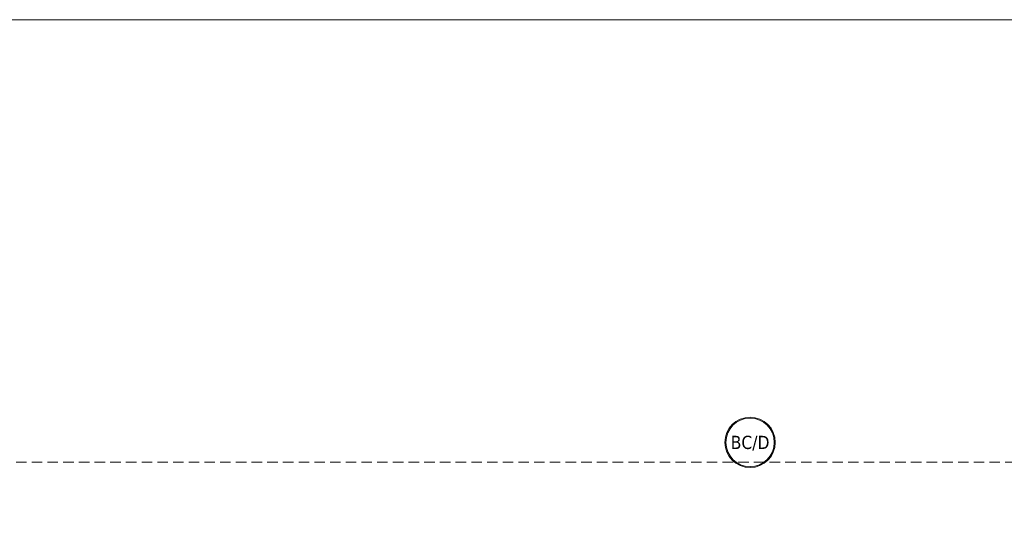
# Model space of a CAD drawing. Header units: millimetres. Extents: x -82287 to 177822, y -399756 to 0.
# Tile 201 of 228: x 51168 to 52363, y -191178 to -190566. Entities that reach past the tile are written whole.
import ezdxf
from ezdxf.enums import TextEntityAlignment as Align

# ---------------------------------------------------------------- set-up
doc = ezdxf.new("R2010")
doc.units = ezdxf.units.MM
doc.header["$MEASUREMENT"] = 0
doc.linetypes.add('SUŁOSZOWA - PB 21 03$0$HIDDEN', pattern=[9.525, 6.35, -3.175])
doc.layers.add('FL_XREF', color=252, linetype='Continuous')
for name, color, linetype, lineweight in [('SUŁOSZOWA - PB 21 03$0$!! 0_Istn-cienka', 251, 'Continuous', 0), ('SUŁOSZOWA - PB 21 03$0$!! 0_Opis_pom', 251, 'Continuous', 0), ('SUŁOSZOWA - PB 21 03$0$!! 1_OPIS POM NOWE', 251, 'Continuous', 0), ('SUŁOSZOWA - PB 21 03$0$0-osie-tx', 251, 'Continuous', 0)]:
    doc.layers.add(name, color=color, linetype=linetype, lineweight=lineweight)
doc.layers.add('SUŁOSZOWA - PB 21 03$0$!! 0_ramki', color=251, linetype='Continuous', lineweight=0, plot=False)
doc.styles.add('SUŁOSZOWA - PB 21 03$0$ARIAL', font='tahoma.ttf')
doc.styles.add('SUŁOSZOWA - PB 21 03$0$TAHOMA', font='tahoma.ttf')

# ---------------------------------------------------------------- blocks, each defined once
blk = doc.blocks.new('*U116')
h = blk.add_hatch(color=256)
edge = h.paths.add_edge_path()
edge.add_arc((0, 0), 30.6, 0, 360)
edge = h.paths.add_edge_path(flags=17)
edge.add_arc((0, 0), 29.4, 0, 360)
for radius in [30.6, 29.4]:
    blk.add_circle((0, 0), radius)
at = {"style": 'SUŁOSZOWA - PB 21 03$0$TAHOMA', "flags": 8}
blk.add_attdef('ANSICHTSNUMMER', text='', height=16, dxfattribs=at).set_placement((0, 0), align=Align.MIDDLE_CENTER)
blk = doc.blocks.new('SUŁOSZOWA - PB 21 03$0$BLOK OSIE A-B PN')
at = {"layer": 'SUŁOSZOWA - PB 21 03$0$0-osie-tx'}
ref = blk.add_blockref('*U116', (51992.2, -181948.9), dxfattribs=dict(at, rotation=180))
ref.add_attrib('ANSICHTSNUMMER', 'BC/D', dxfattribs={"layer": '0', "height": 16, "style": 'SUŁOSZOWA - PB 21 03$0$TAHOMA', "flags": 8}).set_placement((51992.2, -181948.9), align=Align.MIDDLE_CENTER)
blk = doc.blocks.new('SUŁOSZOWA - PB 21 03')
at = {"layer": 'SUŁOSZOWA - PB 21 03$0$!! 0_Istn-cienka', "linetype": 'SUŁOSZOWA - PB 21 03$0$HIDDEN', "ltscale": 2}
blk.add_lwpolyline([(48891.71142, -191155.00465), (55017.71142, -191155.00465)], dxfattribs=at)
at = {"layer": 'SUŁOSZOWA - PB 21 03$0$!! 0_ramki'}
blk.add_lwpolyline([(48191.01382, -190618.54154), (55530.76451, -190618.54154), (55530.76451, -193073.18237), (48191.01382, -193073.18237)], close=True, dxfattribs=at)
blk.add_blockref('SUŁOSZOWA - PB 21 03$0$BLOK OSIE A-B PN', (0, -9182.23287))
at = {"layer": 'SUŁOSZOWA - PB 21 03$0$!! 0_Opis_pom', "ltscale": 0.7, "style": 'SUŁOSZOWA - PB 21 03$0$ARIAL'}
for tag, p in [('B0,19', (52679.2094, -194257.55204)), ('B2,14', (73874.0461, -194402.0887)), ('B2,12', (73342.49259, -194413.89249)), ('B1,21', (60405.50261, -194427.18207)), ('B2,11', (73069.01144, -194438.89383)), ('A1,16', (59129.54925, -194448.08429)), ('B1/17', (59524.53699, -194450.37428)), ('B1,19', (59914.81903, -194448.15658)), ('1,23', (61575.22173, -194450.37428)), ('B2,16', (75195.07765, -194441.83446)), ('B0,15', (51514.15008, -194461.8073)), ('A1,1', (58808.06672, -194460.94161)), ('1,22', (60947.33929, -194456.1144)), ('B1,18', (59715.51745, -194473.87108)), ('B2,17', (75506.7465, -194471.3759)), ('B2,19.1', (76701.67035, -194466.03695)), ('B3,7', (87459.81312, -194465.07097)), ('B3,3', (88235.73906, -194465.79732)), ('B0,18', (52071.43815, -194478.40179)), ('B2,15', (74566.38885, -194487.81114)), ('B3,6', (86826.65132, -194483.15512)), ('B3,8', (90006.66539, -194478.47972)), ('B1,20', (60198.53687, -194490.17374)), ('B2,10', (72728.63362, -194489.37283)), ('B2,13', (73649.91716, -194500.01242)), ('A0,6', (49094.40602, -194505.72387)), ('A2,5', (72452.45009, -194505.90583)), ('A0,4', (49692.81919, -194517.93289)), ('A0,3', (49906.53818, -194524.03766)), ('B0,22', (54187.56644, -194519.04308)), ('A1,6', (58565.96262, -194514.50753)), ('B1,1', (61908.24378, -194515.48656)), ('A0,5', (49399.71914, -194533.19455)), ('B0,20', (53125.45224, -194527.8835)), ('B0,21', (53847.26622, -194535.08002)), ('B1,3', (62229.35503, -194604.49851)), ('B2,18', (75922.43604, -194612.23635)), ('B2,19', (77152.69039, -194617.53776)), ('A3,4', (85509.27934, -194642.47136)), ('B0,24B', (54824.42896, -194684.26784)), ('B1,4', (63476.45184, -194691.11207)), ('B0,13', (50367.63944, -194706.5583)), ('B0,16', (51457.40872, -194704.43091)), ('B0,17', (51897.58569, -194706.77195)), ('A2,4', (71695.75649, -194707.44268)), ('A1,5', (58149.22649, -194724.80163)), ('A2.1', (72371.45884, -194731.56251)), ('B0,23', (54542.05776, -194742.93939)), ('A1,2', (58744.42262, -194746.622)), ('B1,2D', (60756.29674, -194750.92727)), ('A1,15', (59129.54925, -194780.73348)), ('A3.1', (86079.08704, -194786.62422)), ('B0,14', (50962.60809, -194789.06568)), ('B1,4', (63483.03852, -194791.04365)), ('A0,2', (49295.91259, -194810.95246)), ('B0,7', (52851.95551, -194845.56115)), ('B1,2B', (62374.83512, -194841.86715)), ('B2.7', (74548.27897, -194836.12781)), ('B3,2', (89035.72921, -194837.99287)), ('B1,2A', (61803.35407, -194869.27513)), ('B0,8', (51561.38742, -194890.27848)), ('A1,3', (58810.05243, -195008.83917)), ('A3.2', (86016.50296, -195004.88875)), ('A0,1', (49914.27925, -195025.82804)), ('A0,10', (49695.87246, -195042.9259)), ('B0,17', (51225.06492, -195049.74007)), ('B0,6', (52110.41055, -195069.39267)), ('B1,8', (61403.63433, -195071.25189)), ('A2.2', (72371.45884, -195070.78713)), ('B2.2', (74976.1855, -195068.47988)), ('A0,7', (49042.50308, -195082.6056)), ('B3,11', (88623.94853, -195099.23575)), ('B3,4', (87612.56208, -195132.78192)), ('B3,5', (86839.47632, -195174.05241)), ('B0,12', (50313.60595, -195207.52936)), ('B0,11', (50726.178, -195219.06638)), ('B3,10', (89778.42161, -195220.68871)), ('B1,6', (63686.26823, -195231.3997)), ('B0,24A', (54359.17011, -195245.97867)), ('A1,4', (58093.66276, -195250.96213)), ('B0,10', (51476.34179, -195259.44699)), ('B3,9', (90479.74099, -195260.18621)), ('A0,11', (49643.96951, -195271.84772)), ('B1,14', (59332.54805, -195280.73534)), ('A0,8', (49042.50308, -195293.21363)), ('B0,9', (51798.4912, -195291.17482)), ('B2,21', (75970.16114, -195290.81005)), ('B0,3', (52068.59538, -195319.60465)), ('B1,13', (60186.62513, -195314.46953)), ('B1,10', (60892.94126, -195319.45825)), ('B1,5', (63419.22943, -195317.21026)), ('A2.3', (71832.37045, -195318.78232)), ('B2,9', (73175.51251, -195317.21162)), ('B2,4', (74493.5947, -195318.7733)), ('B2,3', (74674.2815, -195319.28036)), ('A3,3', (85569.83931, -195318.78232)), ('B3,1', (88723.65615, -195329.98594)), ('B1,9', (61058.12383, -195344.48743)), ('B2,8', (73894.209, -195338.18956)), ('B2.1', (75304.74121, -195348.36327)), ('B2,20', (77211.021, -195343.82367)), ('B0,2', (52227.2348, -195357.98297)), ('B1,2C', (61827.40698, -195369.02625)), ('B1,7', (62134.52151, -195372.05069)), ('B0,1', (53061.17304, -195403.85659)), ('A0,9', (49001.50444, -195413.15723)), ('A0,12', (49689.76592, -195485.50737)), ('B0,4', (52224.78303, -195500.96352)), ('B1,11', (61050.00078, -195512.89565)), ('B2,5', (74686.48999, -195507.24036)), ('B1,12', (60864.00751, -195544.00738)), ('B2,6', (74499.29165, -195549.55175)), ('B0,5', (52066.14362, -195556.83806)), ('C2,2', (74812.78942, -195865.8959)), ('C1,3', (61091.58871, -195973.27844)), ('C0,2A', (52278.30875, -196050.48297)), ('C0,1', (52808.36775, -196132.34208)), ('C1,2', (61690.27405, -196439.72387)), ('C1,1', (62060.59754, -196465.28533)), ('C3,1', (88979.71614, -196545.67785)), ('C0,2B', (53028.88223, -196668.8019)), ('C1,4', (61008.68123, -196686.32122)), ('C2,1', (75334.65984, -196786.2197)), ('C2,3', (74834.65119, -196933.26657)), ('C1,5', (61062.7252, -196991.42453)), ('C1,10', (62127.38542, -196998.81344)), ('C1,9', (62147.33751, -197289.53424)), ('C1,6', (61131.41824, -197329.69535)), ('C0,3', (52181.98562, -197341.92176)), ('D1,1', (73931.12245, -197584.03121)), ('C0,4', (52345.96562, -197596.60561)), ('D0,18', (60296.49264, -197617.95269)), ('C2,4', (75243.70451, -197663.89)), ('D0,7', (59141.53804, -197722.84718)), ('C1,7', (61222.2575, -197737.18052)), ('D0,17', (60701.16801, -197741.44864)), ('D1,4', (73157.19908, -197744.29721)), ('D0,3', (59562.25866, -197751.14316)), ('D1,6', (72757.78643, -197751.22612)), ('D0,6', (58741.71849, -197802.61699)), ('D0,10', (58357.73602, -197820.93991)), ('D,09', (59195.67196, -197881.51243)), ('C0,5', (52269.72696, -197902.4362)), ('C0,6', (52872.93793, -197917.07354)), ('D0,2', (59943.06082, -197917.06725)), ('D1,3', (73475.28953, -197924.29875)), ('D0,16', (60721.3534, -197935.2949)), ('D0,8', (59058.9008, -197963.64925)), ('D0,5', (59448.52586, -197969.8061)), ('C2,5', (74555.08284, -197988.7886)), ('D1,5', (73291.61607, -197999.29956)), ('D0,4', (59655.02693, -198042.2589)), ('D0,15', (60692.12223, -198127.4643)), ('D0,1', (59931.33074, -198173.12806)), ('D1,2', (73578.07819, -198172.30068)), ('D0,11', (58161.27105, -198211.45823)), ('D0,12', (58250.99458, -198537.17631)), ('D0,13', (58250.99458, -198764.99605)), ('D1,7', (71854.87376, -198786.88467)), ('D0,14', (59130.08589, -198795.3373)), ('D1,8', (71715.35366, -199212.44512))]:
    blk.add_attdef(tag, text='', height=11.968, dxfattribs=at).set_placement(p, align=Align.MIDDLE_CENTER)
at = {"layer": 'SUŁOSZOWA - PB 21 03$0$!! 1_OPIS POM NOWE', "style": 'SUŁOSZOWA - PB 21 03$0$ARIAL'}
for tag, p in [('C1.7A', (61271.6179, -197538.30303)), ('C2.5B', (74970.66097, -197546.70728)), ('C2,5C', (74903.71123, -197659.13664)), ('C2.4', (75374.07862, -197726.11453)), ('D1,2B', (74322.25834, -197791.43247)), ('C1.7C', (61260.26049, -197811.38428)), ('C1.8B', (61588.27341, -197817.62151)), ('C1.8A', (61884.42005, -197818.94854)), ('C1.7B', (61322.12354, -197933.89849)), ('C2,5A', (74943.41937, -197993.49482)), ('E1.2', (62164.78326, -198139.98688)), ('E1.5E', (62692.10372, -198153.27854)), ('D1,2C', (73419.9359, -198156.57844)), ('E2.9', (75361.45041, -198161.88904)), ('E2.7', (76022.45692, -198162.26272)), ('E3.1', (88990.58975, -198158.87886)), ('D1,2A', (74280.17915, -198172.30068)), ('E1.1', (61330.46191, -198191.9806)), ('E1.5D', (62993.60773, -198185.416)), ('E1.5C', (63016.9343, -198246.3437)), ('E1.5B', (63264.15117, -198307.8661)), ('E3.2', (88781.41347, -198385.24275)), ('E1.6', (61022.6264, -198421.00827)), ('E2.2', (74782.75417, -198427.85813)), ('E2.8', (75757.29014, -198437.09188)), ('E2.6', (76531.8031, -198444.40756)), ('E3.4', (89392.22607, -198450.03942)), ('E1.5A', (63049.47589, -198456.39852)), ('E1.5G', (62892.39981, -198586.12622)), ('E1.5F', (62736.15118, -198589.14592)), ('E1,4', (61888.25021, -198652.6996)), ('E2.1', (75803.99631, -198697.05773)), ('E1.5L', (63297.7633, -198733.65678)), ('E1.3', (61058.5992, -198806.28147)), ('E1.5H', (62893.53005, -198830.01758)), ('E2,3', (74778.52304, -198843.9541)), ('E3.3', (89150.95684, -198867.32581)), ('E1.5K', (63266.15427, -198904.67789)), ('E1.5I', (62723.74907, -199005.87002)), ('E2.4', (75135.87669, -199083.20857)), ('E2.5', (76615.04061, -199164.91143)), ('E1.5J', (63204.25187, -199215.697))]:
    blk.add_attdef(tag, text='', height=11.968, dxfattribs=at).set_placement(p, align=Align.MIDDLE_CENTER)

msp = doc.modelspace()

# ---------------------------------------------------------------- block references
at = {"layer": 'FL_XREF'}
msp.add_blockref('SUŁOSZOWA - PB 21 03', (62.3, 52.9), dxfattribs=at)

doc.saveas('drawing.dxf')
